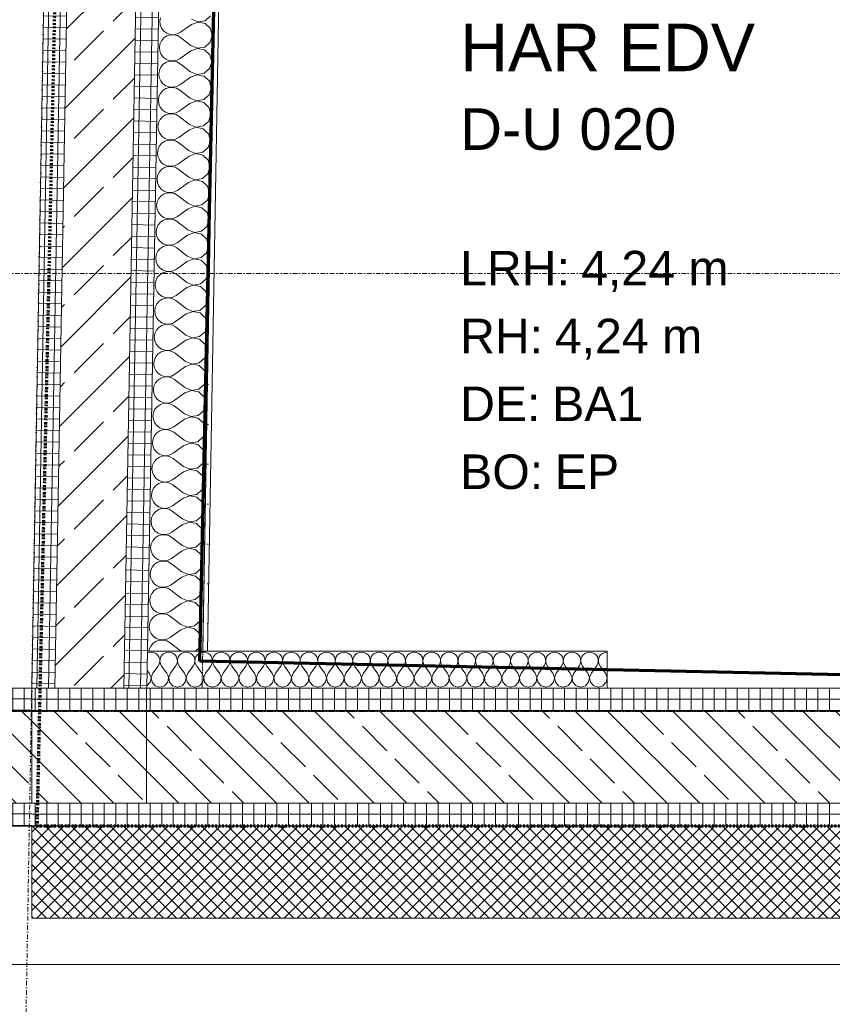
# Model space of a CAD drawing. Header units: millimetres. Extents: x 1523 to 73204, y -91281 to 10268.
# Tile 6 of 120: x 27416 to 29181, y -82363 to -80225. Entities that reach past the tile are written whole.
import ezdxf

# ---------------------------------------------------------------- set-up
doc = ezdxf.new("R2010")
doc.units = ezdxf.units.MM
for name, pattern in [('_Projekt 07 -  _  -  _  -  _  -', [7.5, 3.5, -2, 0, -2]), ('CAx_nichtHalbton', [20001.0584, 10000, -0.5292, 10000, -0.5292]), ('IMPORT-STRICHPUNKT _7_', [20, 10, -5, 0, -5]), ('Rasterlinie', [22.225, 12.7, -3.175, 3.175, -3.175]), ('Verdeckt 2x', [3.572, 2.3813, -1.1907])]:
    doc.linetypes.add(name, pattern=pattern)
for name, color, linetype, lineweight, true_color in [('10 A--Wand außen _tragend_', 7, 'Continuous', 13, 0x656565), ('10 VSI--Wärmeschutz _veritkal_', 7, 'Continuous', 13, 0x656565), ('90 A--Achsraster _1_50_', 7, 'IMPORT-STRICHPUNKT _7_', 13, 0x656565), ('Neubau_10 A--Wand außen _tragend_', 7, 'Continuous', 13, 0x656565), ('Neubau_10 A--Wand innen _tragend_', 7, 'Continuous', 13, 0x656565), ('Neubau_10 VSI--Wärmeschutz _veritkal_', 7, 'Continuous', 13, 0x656565), ('Neubau_20 A--Bodenplatte', 7, 'Continuous', 13, 0x656565), ('Neubau_20 A--Gründungsbelag', 7, 'Continuous', 13, 0x656565), ('Neubau_80 A--Raum', 7, 'Continuous', 13, 0x656565), ('Xref_706_5_--_ÜP_-1_000_16_Übersichtsplan UG_IFC 2025_01_13_dwg', 7, 'Continuous', 13, 0x767676), ('XX', 7, 'Continuous', 18, 0x804040)]:
    doc.layers.add(name, color=color, linetype=linetype, lineweight=lineweight, true_color=true_color)
doc.layers.add('S-GRID-____-OTLN', color=7, linetype='Continuous', lineweight=9)
doc.styles.add('Arial', font='arial.ttf', dxfattribs={"height": 75})
doc.styles.add('Arial_B_1', font='txt', dxfattribs={"height": 103.174603})
doc.styles.add('Arial_B_2', font='txt', dxfattribs={"height": 90.277778})
pattern_1 = [(221.336, (0, 0), (-99.07104, 112.6274), []), (221.336, (33.02, -37.54), (-99.07104, 112.6274), []), (221.336, (66.05, -75.08), (-99.07104, 112.6274), [75, -25])]
pattern_2 = [(86.337, (0, 0), (-24.948927, 1.5971967), []), (176.337, (0, 0), (1.5971967, 24.948927), [])]
pattern_3 = [(355.336, (0, 0), (2.032807, 24.917217), []), (85.336, (0, 0), (-24.917217, 2.032807), [])]
pattern_4 = [(86.336, (0, 0), (-24.948899, 1.597632), []), (176.336, (0, 0), (1.597632, 24.948899), [])]

# ---------------------------------------------------------------- blocks, each defined once
blk = doc.blocks.new('Xref_706_5_--_ÜP_-1_000_11_Übersichtsplan UG_IFC 2024_09_30_dwg__X8-41959571-SuD_-1UG gesamt Plot  - Blatt 7')
at = {"layer": 'Neubau_10 VSI--Wärmeschutz _veritkal_', "color": 9, "true_color": 0xcbcbcb, "flags": 128}
blk.add_lwpolyline([(70202.9, -107211.6), (70202, -107215.4), (70202, -107217.6)], dxfattribs=at)
blk = doc.blocks.new('Xref_706_5_--_ÜP_-1_000_11_Übersichtsplan UG_IFC 2024_09_30_dwg__X9-41959572-SuD_-1UG gesamt Plot  - Blatt 7')
at = {"layer": 'Neubau_10 VSI--Wärmeschutz _veritkal_', "color": 9, "true_color": 0xcbcbcb, "flags": 128}
for points in [[(70202, -107217.6), (70202.1, -107220.7), (70203.7, -107225.7), (70206.6, -107230.1), (70210.6, -107233.5), (70213.9, -107235.1)], [(70214.6, -107236.6), (70210.1, -107237.5), (70205.5, -107240), (70201.7, -107243.7), (70199.1, -107248.2), (70197.8, -107253.3), (70197.9, -107258.6), (70199.5, -107263.6), (70202.4, -107268), (70206.4, -107271.4), (70211.1, -107273.6), (70216.3, -107274.5), (70221.5, -107273.8), (70226.4, -107271.8), (70230, -107269.7)], [(70241, -107293.2), (70239.4, -107292.4), (70225.5, -107279.4), (70221.2, -107276.4), (70216.3, -107274.6), (70211, -107274.3), (70205.9, -107275.4), (70201.3, -107277.9), (70197.5, -107281.5), (70194.9, -107286.1), (70193.6, -107291.2), (70193.7, -107296.4), (70195.3, -107301.4), (70198.2, -107305.8), (70202.2, -107309.3), (70206.9, -107311.5), (70212.1, -107312.3), (70217.3, -107311.7), (70222.2, -107309.7), (70238.6, -107300), (70243.5, -107298.7)], [(70258.8, -107331.4), (70254.8, -107334.3), (70244.5, -107335.1), (70235.2, -107330.3), (70221.3, -107317.3), (70217, -107314.2), (70212.1, -107312.5), (70206.8, -107312.1), (70201.7, -107313.3), (70197.1, -107315.7), (70193.3, -107319.4), (70190.7, -107323.9), (70189.4, -107329), (70189.5, -107334.3), (70190.4, -107337.1)], [(70261.3, -107346.2), (70261.3, -107346.1), (70254.4, -107338.3), (70244.4, -107335.2), (70234.4, -107337.9), (70227.6, -107341.9)]]:
    blk.add_lwpolyline(points, dxfattribs=at)
blk = doc.blocks.new('Xref_706_5_--_ÜP_-1_000_11_Übersichtsplan UG_IFC 2024_09_30_dwg__X10-41959573-SuD_-1UG gesamt Plot  - Blatt 7')
at = {"layer": 'Neubau_10 VSI--Wärmeschutz _veritkal_', "color": 9, "true_color": 0xcbcbcb, "flags": 128}
for points in [[(70298.7, -106344.3), (70298.6, -106344.6), (70298.7, -106349.9), (70300.3, -106354.9), (70303.2, -106359.3), (70307.2, -106362.7), (70312, -106364.9), (70317.1, -106365.7), (70322.4, -106365.1), (70327.2, -106363.1), (70343.6, -106353.4), (70353.7, -106350.8), (70363.6, -106353.8), (70370.5, -106361.7), (70372.2, -106371.9), (70368.3, -106381.6), (70359.9, -106387.7), (70349.5, -106388.5), (70340.3, -106383.7), (70326.4, -106370.7), (70322.1, -106367.6), (70317.1, -106365.9), (70311.9, -106365.6), (70306.7, -106366.7), (70302.1, -106369.2), (70298.3, -106372.8), (70295.7, -106377.4), (70294.4, -106382.5), (70294.5, -106387.7), (70296.1, -106392.7), (70299, -106397.1), (70303, -106400.6), (70307.7, -106402.8), (70312.9, -106403.6), (70318.2, -106403), (70323, -106401)], [(70353.1, -106350.3), (70353.7, -106350.6), (70354.9, -106350.5)], [(70323, -106401), (70339.4, -106391.3), (70349.5, -106388.7), (70359.4, -106391.7), (70366.3, -106399.5), (70368, -106409.8), (70364.1, -106419.4), (70355.7, -106425.6), (70345.3, -106426.4), (70336.1, -106421.6), (70322.2, -106408.5), (70317.9, -106405.5), (70312.9, -106403.8), (70307.7, -106403.4), (70302.5, -106404.6), (70297.9, -106407), (70294.1, -106410.7), (70291.5, -106415.2), (70290.2, -106420.3), (70290.3, -106425.6), (70291.9, -106430.6), (70294.8, -106435), (70298.8, -106438.4), (70303.5, -106440.6), (70308.7, -106441.5), (70314, -106440.9), (70318.8, -106438.8)], [(70314.6, -106476.7), (70309.8, -106478.7), (70304.5, -106479.3), (70299.3, -106478.5), (70294.6, -106476.3), (70290.6, -106472.8), (70287.7, -106468.5), (70286.1, -106463.4), (70286, -106458.2), (70287.3, -106453.1), (70289.9, -106448.6), (70293.7, -106444.9), (70298.3, -106442.4), (70303.5, -106441.3), (70308.7, -106441.6), (70313.7, -106443.4), (70318, -106446.4), (70331.9, -106459.4), (70341.1, -106464.2), (70351.5, -106463.4), (70359.9, -106457.3), (70363.8, -106447.7), (70362.1, -106437.4), (70355.2, -106429.6), (70345.3, -106426.5), (70335.2, -106429.2), (70318.8, -106438.8)], [(70310.4, -106514.6), (70305.6, -106516.6), (70300.3, -106517.2), (70295.1, -106516.4), (70290.4, -106514.1), (70286.4, -106510.7), (70283.5, -106506.3), (70281.9, -106501.3), (70281.8, -106496.1), (70283.1, -106491), (70285.7, -106486.4), (70289.5, -106482.8), (70294.1, -106480.3), (70299.3, -106479.2), (70304.5, -106479.5), (70309.5, -106481.2), (70313.8, -106484.3), (70327.6, -106497.3), (70336.9, -106502.1), (70347.3, -106501.3), (70355.7, -106495.2), (70359.6, -106485.5), (70357.9, -106475.3), (70351, -106467.4), (70341.1, -106464.4), (70331, -106467), (70314.6, -106476.7)], [(70306.2, -106552.4), (70301.4, -106554.4), (70296.1, -106555.1), (70290.9, -106554.2), (70286.2, -106552), (70282.2, -106548.6), (70279.3, -106544.2), (70277.7, -106539.2), (70277.6, -106533.9), (70278.9, -106528.8), (70281.5, -106524.3), (70285.3, -106520.6), (70289.9, -106518.1), (70295.1, -106517), (70300.3, -106517.4), (70305.3, -106519.1), (70309.6, -106522.1), (70323.4, -106535.2), (70332.7, -106540), (70343.1, -106539.2), (70351.5, -106533), (70355.4, -106523.4), (70353.7, -106513.1), (70346.8, -106505.3), (70336.9, -106502.2), (70326.8, -106504.9), (70310.4, -106514.6)], [(70302, -106590.3), (70297.1, -106592.3), (70291.9, -106592.9), (70286.7, -106592.1), (70282, -106589.9), (70278, -106586.4), (70275.1, -106582), (70273.5, -106577), (70273.4, -106571.8), (70274.7, -106566.7), (70277.3, -106562.1), (70281.1, -106558.5), (70285.7, -106556), (70290.9, -106554.9), (70296.1, -106555.2), (70301.1, -106557), (70305.4, -106560), (70319.2, -106573), (70328.5, -106577.8), (70338.9, -106577), (70347.3, -106570.9), (70351.2, -106561.2), (70349.5, -106551), (70342.6, -106543.2), (70332.7, -106540.1), (70322.6, -106542.7), (70306.2, -106552.4)], [(70297.8, -106628.1), (70292.9, -106630.2), (70287.7, -106630.8), (70282.5, -106630), (70277.8, -106627.7), (70273.8, -106624.3), (70270.9, -106619.9), (70269.3, -106614.9), (70269.2, -106609.6), (70270.5, -106604.5), (70273.1, -106600), (70276.9, -106596.4), (70281.5, -106593.9), (70286.7, -106592.7), (70291.9, -106593.1), (70296.9, -106594.8), (70301.2, -106597.9), (70315, -106610.9), (70324.3, -106615.7), (70334.7, -106614.9), (70343.1, -106608.8), (70347, -106599.1), (70345.3, -106588.8), (70338.4, -106581), (70328.5, -106578), (70318.4, -106580.6), (70302, -106590.3)], [(70293.6, -106666), (70288.7, -106668), (70283.5, -106668.6), (70278.3, -106667.8), (70273.6, -106665.6), (70269.6, -106662.2), (70266.7, -106657.8), (70265.1, -106652.8), (70265, -106647.5), (70266.3, -106642.4), (70268.9, -106637.9), (70272.7, -106634.2), (70277.3, -106631.7), (70282.5, -106630.6), (70287.7, -106630.9), (70292.7, -106632.7), (70297, -106635.7), (70310.8, -106648.8), (70320.1, -106653.5), (70330.5, -106652.7), (70338.9, -106646.6), (70342.8, -106637), (70341.1, -106626.7), (70334.2, -106618.9), (70324.3, -106615.8), (70314.2, -106618.5), (70297.8, -106628.1)], [(70289.4, -106703.9), (70284.5, -106705.9), (70279.3, -106706.5), (70274.1, -106705.7), (70269.4, -106703.5), (70265.4, -106700), (70262.5, -106695.6), (70260.9, -106690.6), (70260.8, -106685.4), (70262.1, -106680.3), (70264.7, -106675.7), (70268.5, -106672.1), (70273.1, -106669.6), (70278.3, -106668.5), (70283.5, -106668.8), (70288.5, -106670.5), (70292.8, -106673.6), (70306.6, -106686.6), (70315.9, -106691.4), (70326.3, -106690.6), (70334.7, -106684.5), (70338.6, -106674.8), (70336.9, -106664.6), (70330, -106656.7), (70320.1, -106653.7), (70310, -106656.3), (70293.6, -106666)], [(70285.2, -106741.7), (70280.3, -106743.8), (70275.1, -106744.4), (70269.9, -106743.5), (70265.2, -106741.3), (70261.2, -106737.9), (70258.3, -106733.5), (70256.7, -106728.5), (70256.6, -106723.2), (70257.9, -106718.1), (70260.5, -106713.6), (70264.3, -106709.9), (70268.9, -106707.5), (70274.1, -106706.3), (70279.3, -106706.7), (70284.3, -106708.4), (70288.6, -106711.4), (70302.4, -106724.5), (70311.7, -106729.3), (70322.1, -106728.5), (70330.5, -106722.3), (70334.4, -106712.7), (70332.7, -106702.4), (70325.8, -106694.6), (70315.9, -106691.6), (70305.8, -106694.2), (70289.4, -106703.9)], [(70281, -106779.6), (70276.1, -106781.6), (70270.9, -106782.2), (70265.7, -106781.4), (70261, -106779.2), (70257, -106775.8), (70254.1, -106771.4), (70252.5, -106766.3), (70252.4, -106761.1), (70253.7, -106756), (70256.3, -106751.5), (70260.1, -106747.8), (70264.7, -106745.3), (70269.9, -106744.2), (70275.1, -106744.5), (70280.1, -106746.3), (70284.4, -106749.3), (70298.2, -106762.3), (70307.5, -106767.1), (70317.9, -106766.3), (70326.3, -106760.2), (70330.2, -106750.6), (70328.5, -106740.3), (70321.6, -106732.5), (70311.7, -106729.4), (70301.6, -106732.1), (70285.2, -106741.7)], [(70276.8, -106817.5), (70271.9, -106819.5), (70266.7, -106820.1), (70261.5, -106819.3), (70256.8, -106817), (70252.8, -106813.6), (70249.9, -106809.2), (70248.3, -106804.2), (70248.2, -106799), (70249.5, -106793.9), (70252.1, -106789.3), (70255.9, -106785.7), (70260.5, -106783.2), (70265.7, -106782.1), (70270.9, -106782.4), (70275.9, -106784.1), (70280.2, -106787.2), (70294, -106800.2), (70303.3, -106805), (70313.7, -106804.2), (70322.1, -106798.1), (70326, -106788.4), (70324.3, -106778.2), (70317.4, -106770.3), (70307.5, -106767.3), (70297.4, -106769.9), (70281, -106779.6)], [(70272.6, -106855.3), (70267.7, -106857.3), (70262.5, -106858), (70257.3, -106857.1), (70252.6, -106854.9), (70248.6, -106851.5), (70245.7, -106847.1), (70244.1, -106842.1), (70244, -106836.8), (70245.3, -106831.7), (70247.9, -106827.2), (70251.7, -106823.5), (70256.3, -106821), (70261.5, -106819.9), (70266.7, -106820.3), (70271.7, -106822), (70276, -106825), (70289.8, -106838.1), (70299.1, -106842.9), (70309.5, -106842.1), (70317.9, -106835.9), (70321.8, -106826.3), (70320.1, -106816), (70313.2, -106808.2), (70303.3, -106805.1), (70293.2, -106807.8), (70276.8, -106817.5)], [(70268.4, -106893.2), (70263.5, -106895.2), (70258.3, -106895.8), (70253.1, -106895), (70248.4, -106892.8), (70244.4, -106889.3), (70241.5, -106884.9), (70239.9, -106879.9), (70239.8, -106874.7), (70241.1, -106869.6), (70243.7, -106865), (70247.5, -106861.4), (70252.1, -106858.9), (70257.3, -106857.8), (70262.5, -106858.1), (70267.5, -106859.9), (70271.8, -106862.9), (70285.6, -106875.9), (70294.9, -106880.7), (70305.3, -106879.9), (70313.7, -106873.8), (70317.6, -106864.2), (70315.9, -106853.9), (70309, -106846.1), (70299.1, -106843), (70289, -106845.6), (70272.6, -106855.3)], [(70264.2, -106931.1), (70259.3, -106933.1), (70254.1, -106933.7), (70248.9, -106932.9), (70244.2, -106930.6), (70240.2, -106927.2), (70237.3, -106922.8), (70235.7, -106917.8), (70235.6, -106912.5), (70236.9, -106907.5), (70239.5, -106902.9), (70243.3, -106899.3), (70247.9, -106896.8), (70253.1, -106895.7), (70258.3, -106896), (70263.3, -106897.7), (70267.5, -106900.8), (70281.4, -106913.8), (70290.7, -106918.6), (70301.1, -106917.8), (70309.5, -106911.7), (70313.4, -106902), (70311.7, -106891.7), (70304.8, -106883.9), (70294.9, -106880.9), (70284.8, -106883.5), (70268.4, -106893.2)], [(70260, -106968.9), (70255.1, -106970.9), (70249.9, -106971.6), (70244.7, -106970.7), (70240, -106968.5), (70236, -106965.1), (70233.1, -106960.7), (70231.5, -106955.7), (70231.4, -106950.4), (70232.7, -106945.3), (70235.3, -106940.8), (70239.1, -106937.1), (70243.7, -106934.6), (70248.9, -106933.5), (70254.1, -106933.8), (70259.1, -106935.6), (70263.3, -106938.6), (70277.2, -106951.7), (70286.5, -106956.4), (70296.9, -106955.6), (70305.3, -106949.5), (70309.2, -106939.9), (70307.5, -106929.6), (70300.6, -106921.8), (70290.7, -106918.7), (70280.6, -106921.4), (70264.2, -106931.1)], [(70255.8, -107006.8), (70250.9, -107008.8), (70245.7, -107009.4), (70240.5, -107008.6), (70235.8, -107006.4), (70231.8, -107002.9), (70228.9, -106998.5), (70227.3, -106993.5), (70227.2, -106988.3), (70228.5, -106983.2), (70231.1, -106978.6), (70234.9, -106975), (70239.5, -106972.5), (70244.7, -106971.4), (70249.9, -106971.7), (70254.9, -106973.5), (70259.1, -106976.5), (70273, -106989.5), (70282.3, -106994.3), (70292.7, -106993.5), (70301.1, -106987.4), (70305, -106977.7), (70303.3, -106967.5), (70296.4, -106959.6), (70286.5, -106956.6), (70276.4, -106959.2), (70260, -106968.9)], [(70251.6, -107044.6), (70246.7, -107046.7), (70241.5, -107047.3), (70236.3, -107046.4), (70231.6, -107044.2), (70227.6, -107040.8), (70224.7, -107036.4), (70223.1, -107031.4), (70223, -107026.1), (70224.3, -107021), (70226.9, -107016.5), (70230.7, -107012.8), (70235.3, -107010.4), (70240.5, -107009.2), (70245.7, -107009.6), (70250.7, -107011.3), (70254.9, -107014.3), (70268.8, -107027.4), (70278.1, -107032.2), (70288.5, -107031.4), (70296.9, -107025.2), (70300.8, -107015.6), (70299.1, -107005.3), (70292.2, -106997.5), (70282.3, -106994.5), (70272.2, -106997.1), (70255.8, -107006.8)], [(70247.4, -107082.5), (70242.5, -107084.5), (70237.3, -107085.1), (70232.1, -107084.3), (70227.4, -107082.1), (70223.4, -107078.7), (70220.5, -107074.3), (70218.9, -107069.2), (70218.8, -107064), (70220.1, -107058.9), (70222.7, -107054.4), (70226.5, -107050.7), (70231.1, -107048.2), (70236.3, -107047.1), (70241.5, -107047.4), (70246.5, -107049.2), (70250.7, -107052.2), (70264.6, -107065.3), (70273.9, -107070), (70284.3, -107069.2), (70292.7, -107063.1), (70296.6, -107053.5), (70294.9, -107043.2), (70288, -107035.4), (70278.1, -107032.3), (70268, -107035), (70251.6, -107044.6)], [(70243.2, -107120.4), (70238.3, -107122.4), (70233.1, -107123), (70227.9, -107122.2), (70223.2, -107120), (70219.2, -107116.5), (70216.3, -107112.1), (70214.7, -107107.1), (70214.6, -107101.9), (70215.9, -107096.8), (70218.5, -107092.2), (70222.3, -107088.6), (70226.9, -107086.1), (70232.1, -107085), (70237.3, -107085.3), (70242.3, -107087), (70246.5, -107090.1), (70260.4, -107103.1), (70269.7, -107107.9), (70280.1, -107107.1), (70288.5, -107101), (70292.4, -107091.3), (70290.7, -107081.1), (70283.8, -107073.2), (70273.9, -107070.2), (70263.8, -107072.8), (70247.4, -107082.5)], [(70234.8, -107196.1), (70229.9, -107198.1), (70224.7, -107198.7), (70219.5, -107197.9), (70214.8, -107195.7), (70210.8, -107192.2), (70207.9, -107187.9), (70206.3, -107182.8), (70206.2, -107177.6), (70207.5, -107172.5), (70210.1, -107167.9), (70213.9, -107164.3), (70218.5, -107161.8), (70223.6, -107160.7), (70228.9, -107161), (70233.8, -107162.8), (70238.1, -107165.8), (70252, -107178.8), (70261.3, -107183.6), (70271.7, -107182.8), (70280.1, -107176.7), (70284, -107167.1), (70282.3, -107156.8), (70275.4, -107149), (70265.5, -107145.9), (70255.4, -107148.5), (70239, -107158.2), (70234.1, -107160.2), (70228.9, -107160.9), (70223.7, -107160), (70219, -107157.8), (70215, -107154.4), (70212.1, -107150), (70210.5, -107145), (70210.4, -107139.7), (70211.7, -107134.6), (70214.3, -107130.1), (70218.1, -107126.4), (70222.7, -107123.9), (70227.8, -107122.8), (70233.1, -107123.2), (70238.1, -107124.9), (70242.3, -107127.9), (70256.2, -107141), (70265.5, -107145.8), (70275.9, -107145), (70284.3, -107138.8), (70288.2, -107129.2), (70286.5, -107118.9), (70279.6, -107111.1), (70269.7, -107108), (70259.6, -107110.7), (70243.2, -107120.4)], [(70202.9, -107211.6), (70203.3, -107210.4), (70205.9, -107205.8), (70209.7, -107202.2), (70214.3, -107199.7), (70219.4, -107198.6), (70224.7, -107198.9), (70229.6, -107200.6), (70233.9, -107203.7), (70247.8, -107216.7), (70257.1, -107221.5), (70267.4, -107220.7), (70275.9, -107214.6), (70279.8, -107204.9), (70278.1, -107194.7), (70271.2, -107186.8), (70261.3, -107183.8), (70251.2, -107186.4), (70234.8, -107196.1)], [(70214.6, -107236.6), (70215.2, -107236.4), (70220.5, -107236.7), (70225.4, -107238.5), (70229.7, -107241.5), (70243.6, -107254.6), (70252.9, -107259.3), (70263.2, -107258.6), (70271.7, -107252.4), (70275.6, -107242.8), (70273.9, -107232.5), (70267, -107224.7), (70257.1, -107221.6), (70247, -107224.3), (70230.6, -107234), (70225.7, -107236), (70220.5, -107236.6), (70215.3, -107235.8), (70213.9, -107235.1)], [(70241, -107293.2), (70248.7, -107297.2), (70259, -107296.4), (70267.5, -107290.3), (70271.4, -107280.6), (70269.7, -107270.4), (70262.8, -107262.5), (70252.9, -107259.5), (70242.8, -107262.1), (70230, -107269.7)], [(70258.8, -107331.4), (70263.3, -107328.1), (70267.2, -107318.5), (70265.5, -107308.2), (70258.6, -107300.4), (70248.7, -107297.4), (70243.5, -107298.7)]]:
    blk.add_lwpolyline(points, dxfattribs=at)
blk = doc.blocks.new('Xref_706_5_--_ÜP_-1_000_11_Übersichtsplan UG_IFC 2024_09_30_dwg__X410-41959983-SuD_-1UG gesamt Plot  - Blatt 7')
at = {"layer": '10 A--Wand außen _tragend_', "color": 9, "true_color": 0xcbcbcb, "flags": 128}
for points in [[(68831, -107048.4), (68840, -107061.1), (68840.9, -107076.7), (68833.5, -107090.5)], [(68822.8, -107157.1), (68830.4, -107159.2), (68838.3, -107159.1), (68845.8, -107156.9), (68852.5, -107152.7), (68857.8, -107146.8), (68861.2, -107139.7), (68862.6, -107132), (68861.8, -107124.1), (68858.9, -107116.8), (68844.8, -107091.9), (68841.1, -107076.8), (68846, -107061.9), (68857.9, -107051.8), (68873.3, -107049.5), (68887.7, -107055.7), (68896.6, -107068.4), (68897.6, -107084), (68890.2, -107097.8), (68870.2, -107118.3), (68865.6, -107124.6), (68862.8, -107132), (68862.2, -107139.9), (68863.7, -107147.6), (68867.3, -107154.6), (68872.7, -107160.4), (68879.5, -107164.4), (68887.1, -107166.5), (68895, -107166.4), (68902.5, -107164.2), (68909.2, -107160), (68914.4, -107154.1), (68917.9, -107147), (68919.3, -107139.3), (68918.5, -107131.4), (68915.6, -107124.1), (68901.5, -107099.2), (68897.8, -107084.1), (68902.6, -107069.2), (68914.6, -107059.1), (68930, -107056.8), (68944.3, -107063), (68953.3, -107075.7), (68954.2, -107091.3), (68946.8, -107105.1), (68926.9, -107125.5), (68922.2, -107131.9), (68919.5, -107139.3), (68918.9, -107147.1), (68920.4, -107154.9), (68924, -107161.9), (68929.4, -107167.7), (68936.1, -107171.7), (68943.7, -107173.8), (68951.6, -107173.7), (68959.2, -107171.5), (68965.9, -107167.3), (68971.1, -107161.4), (68974.6, -107154.3), (68975.9, -107146.5), (68975.2, -107138.7), (68972.3, -107131.4)], [(68972.3, -107131.4), (68958.2, -107106.5), (68954.5, -107091.3), (68959.3, -107076.5), (68971.2, -107066.4), (68986.7, -107064.1), (69001, -107070.2), (69010, -107083), (69010.9, -107098.6), (69003.5, -107112.4), (68983.6, -107132.8), (68978.9, -107139.2), (68976.2, -107146.6), (68975.5, -107154.4), (68977.1, -107162.2), (68980.7, -107169.2), (68986.1, -107174.9), (68992.8, -107179), (69000.4, -107181.1), (69008.3, -107181), (69015.9, -107178.8), (69022.5, -107174.6), (69027.8, -107168.7), (69031.2, -107161.6), (69032.6, -107153.8), (69031.8, -107146), (69028.9, -107138.7)], [(69028.9, -107138.7), (69014.8, -107113.8), (69011.1, -107098.6), (69016, -107083.8), (69027.9, -107073.7), (69043.3, -107071.4), (69057.7, -107077.5), (69066.7, -107090.3), (69067.6, -107105.9), (69060.2, -107119.6), (69040.3, -107140.1), (69035.6, -107146.5), (69032.8, -107153.9), (69032.2, -107161.7), (69033.8, -107169.5), (69037.4, -107176.5), (69042.7, -107182.2), (69049.5, -107186.3), (69057.1, -107188.4), (69065, -107188.3), (69072.5, -107186.1), (69079.2, -107181.9), (69084.5, -107176), (69087.9, -107168.9), (69089.3, -107161.1), (69088.5, -107153.3), (69085.6, -107146)], [(69085.6, -107146), (69071.5, -107121.1), (69067.8, -107105.9), (69072.7, -107091.1), (69084.6, -107081), (69100, -107078.7), (69114.4, -107084.8), (69123.4, -107097.6), (69124.3, -107113.2), (69116.9, -107126.9), (69096.9, -107147.4), (69092.3, -107153.8), (69089.5, -107161.2), (69088.9, -107169), (69090.4, -107176.8), (69094, -107183.8), (69099.4, -107189.5), (69106.2, -107193.6), (69113.8, -107195.7), (69121.7, -107195.6), (69129.2, -107193.4), (69135.9, -107189.1), (69141.1, -107183.3), (69144.6, -107176.2), (69146, -107168.4), (69145.2, -107160.6), (69142.3, -107153.3)], [(69142.3, -107153.3), (69128.2, -107128.4), (69124.5, -107113.2), (69129.3, -107098.4), (69141.3, -107088.3), (69156.7, -107086), (69171.1, -107092.1), (69180, -107104.9), (69180.9, -107120.5), (69173.5, -107134.2), (69153.6, -107154.7), (69149, -107161.1), (69146.2, -107168.5), (69145.6, -107176.3), (69147.1, -107184), (69150.7, -107191.1), (69156.1, -107196.8), (69162.8, -107200.9), (69170.5, -107203), (69178.3, -107202.9), (69185.9, -107200.7), (69192.6, -107196.4), (69197.8, -107190.6), (69201.3, -107183.5), (69202.6, -107175.7), (69201.9, -107167.9), (69199, -107160.5), (69184.9, -107135.7), (69181.2, -107120.5), (69186, -107105.7), (69197.9, -107095.6), (69213.4, -107093.3), (69227.7, -107099.4), (69236.7, -107112.2), (69237.6, -107127.8), (69230.2, -107141.5), (69210.3, -107162), (69205.6, -107168.4), (69202.9, -107175.7), (69202.3, -107183.6), (69203.8, -107191.3), (69207.4, -107198.4), (69212.8, -107204.1), (69219.5, -107208.2), (69227.1, -107210.3), (69235, -107210.2), (69242.6, -107207.9), (69249.2, -107203.7), (69254.5, -107197.9), (69257.9, -107190.8), (69259.3, -107183), (69258.5, -107175.2), (69255.6, -107167.8), (69241.5, -107143), (69237.9, -107127.8), (69242.7, -107113), (69254.6, -107102.9), (69270, -107100.6), (69284.4, -107106.7), (69293.4, -107119.5), (69294.3, -107135.1), (69286.9, -107148.8), (69267, -107169.3), (69262.3, -107175.7), (69259.6, -107183), (69258.9, -107190.9), (69260.5, -107198.6), (69264.1, -107205.6), (69269.4, -107211.4), (69276.2, -107215.5), (69283.8, -107217.6), (69291.7, -107217.5), (69299.2, -107215.2), (69305.9, -107211), (69311.2, -107205.2), (69314.6, -107198.1), (69316, -107190.3), (69315.2, -107182.5), (69312.3, -107175.1)], [(69312.3, -107175.1), (69298.2, -107150.3), (69294.5, -107135.1), (69299.4, -107120.3), (69311.3, -107110.2), (69326.7, -107107.8), (69341.1, -107114), (69350.1, -107126.8), (69351, -107142.4), (69343.6, -107156.1), (69323.6, -107176.6), (69319, -107182.9), (69316.2, -107190.3), (69315.6, -107198.2), (69317.1, -107205.9), (69320.7, -107212.9), (69326.1, -107218.7), (69332.9, -107222.8), (69340.5, -107224.8), (69348.4, -107224.8), (69355.9, -107222.5), (69362.6, -107218.3), (69367.8, -107212.4), (69371.3, -107205.4), (69372.7, -107197.6), (69371.9, -107189.8), (69369, -107182.4), (69354.9, -107157.6), (69351.2, -107142.4), (69356, -107127.5), (69368, -107117.5), (69383.4, -107115.1), (69397.8, -107121.3), (69406.7, -107134.1), (69407.6, -107149.7), (69400.2, -107163.4), (69380.3, -107183.9), (69375.7, -107190.2), (69372.9, -107197.6), (69372.3, -107205.5), (69373.8, -107213.2), (69377.4, -107220.2), (69382.8, -107226), (69389.5, -107230.1), (69397.2, -107232.1), (69405, -107232.1), (69412.6, -107229.8), (69419.3, -107225.6), (69424.5, -107219.7), (69428, -107212.6), (69429.4, -107204.9), (69428.6, -107197), (69425.7, -107189.7), (69411.6, -107164.9), (69407.9, -107149.7), (69412.7, -107134.8), (69424.6, -107124.7), (69440.1, -107122.4), (69454.4, -107128.6), (69463.4, -107141.4), (69464.3, -107156.9), (69456.9, -107170.7), (69437, -107191.2), (69432.3, -107197.5), (69429.6, -107204.9), (69429, -107212.8), (69430.5, -107220.5), (69434.1, -107227.5), (69439.5, -107233.3), (69446.2, -107237.4), (69453.8, -107239.4), (69461.7, -107239.3), (69469.3, -107237.1), (69475.9, -107232.9), (69481.2, -107227), (69484.6, -107219.9), (69486, -107212.2), (69485.2, -107204.3), (69482.3, -107197)], [(69482.3, -107197), (69468.2, -107172.2), (69464.6, -107157), (69469.4, -107142.1), (69481.3, -107132), (69496.8, -107129.7), (69511.1, -107135.9), (69520.1, -107148.7), (69521, -107164.2), (69513.6, -107178), (69493.7, -107198.5), (69489, -107204.8), (69486.3, -107212.2), (69485.6, -107220.1), (69487.2, -107227.8), (69490.8, -107234.8), (69496.2, -107240.6), (69502.9, -107244.6), (69510.5, -107246.7), (69518.4, -107246.6), (69525.9, -107244.4), (69532.6, -107240.2), (69537.9, -107234.3), (69541.3, -107227.2), (69542.7, -107219.5), (69541.9, -107211.6), (69539, -107204.3), (69524.9, -107179.4), (69521.2, -107164.3), (69526.1, -107149.4), (69538, -107139.3), (69553.4, -107137), (69567.8, -107143.2), (69576.8, -107155.9), (69577.7, -107171.5), (69570.3, -107185.3), (69550.3, -107205.8), (69545.7, -107212.1), (69542.9, -107219.5), (69542.3, -107227.4), (69543.8, -107235.1), (69547.4, -107242.1), (69552.8, -107247.9), (69559.6, -107251.9), (69567.2, -107254), (69575.1, -107253.9), (69582.6, -107251.7), (69589.3, -107247.5), (69594.5, -107241.6), (69598, -107234.5), (69599.4, -107226.8), (69598.6, -107218.9), (69595.7, -107211.6), (69581.6, -107186.7), (69577.9, -107171.6), (69582.7, -107156.7), (69594.7, -107146.6), (69610.1, -107144.3), (69624.5, -107150.5), (69633.4, -107163.2), (69634.4, -107178.8), (69626.9, -107192.6), (69607, -107213.1), (69602.4, -107219.4), (69599.6, -107226.8), (69599, -107234.7), (69600.5, -107242.4), (69604.1, -107249.4), (69609.5, -107255.2), (69616.3, -107259.2), (69623.9, -107261.3), (69631.7, -107261.2), (69639.3, -107259), (69646, -107254.8), (69651.2, -107248.9), (69654.7, -107241.8), (69656.1, -107234.1), (69655.3, -107226.2), (69652.4, -107218.9)], [(69652.4, -107218.9), (69638.3, -107194), (69634.6, -107178.9), (69639.4, -107164), (69651.3, -107153.9), (69666.8, -107151.6), (69681.1, -107157.8), (69690.1, -107170.5), (69691, -107186.1), (69683.6, -107199.9), (69663.7, -107220.3), (69659, -107226.7), (69656.3, -107234.1), (69655.7, -107241.9), (69657.2, -107249.7), (69660.8, -107256.7), (69666.2, -107262.5), (69672.9, -107266.5), (69680.5, -107268.6), (69688.4, -107268.5), (69696, -107266.3), (69702.6, -107262.1), (69707.9, -107256.2), (69711.3, -107249.1), (69712.7, -107241.4), (69711.9, -107233.5), (69709, -107226.2), (69694.9, -107201.3), (69691.3, -107186.1), (69696.1, -107171.3), (69708, -107161.2), (69723.5, -107158.9), (69737.8, -107165), (69746.8, -107177.8), (69747.7, -107193.4), (69740.3, -107207.2), (69720.4, -107227.6), (69715.7, -107234), (69713, -107241.4), (69712.3, -107249.2), (69713.9, -107257), (69717.5, -107264), (69722.9, -107269.7), (69729.6, -107273.8), (69737.2, -107275.9), (69745.1, -107275.8), (69752.6, -107273.6), (69759.3, -107269.4), (69764.6, -107263.5), (69768, -107256.4), (69769.4, -107248.6), (69768.6, -107240.8), (69765.7, -107233.5), (69751.6, -107208.6), (69747.9, -107193.4), (69752.8, -107178.6), (69764.7, -107168.5), (69780.1, -107166.2), (69794.5, -107172.3), (69803.5, -107185.1), (69804.4, -107200.7), (69797, -107214.4), (69777, -107234.9), (69772.4, -107241.3), (69769.6, -107248.7), (69769, -107256.5), (69770.6, -107264.3), (69774.2, -107271.3), (69779.5, -107277), (69786.3, -107281.1), (69793.9, -107283.2), (69801.8, -107283.1), (69809.3, -107280.9), (69816, -107276.7), (69821.2, -107270.8), (69824.7, -107263.7), (69826.1, -107255.9), (69825.3, -107248.1), (69822.4, -107240.8), (69808.3, -107215.9), (69804.6, -107200.7), (69809.4, -107185.9), (69821.4, -107175.8), (69836.8, -107173.5), (69851.2, -107179.6), (69860.1, -107192.4), (69861.1, -107208), (69853.6, -107221.7), (69833.7, -107242.2), (69829.1, -107248.6), (69826.3, -107256), (69825.7, -107263.8), (69827.2, -107271.6), (69830.8, -107278.6), (69836.2, -107284.3), (69843, -107288.4), (69850.6, -107290.5), (69858.4, -107290.4), (69866, -107288.2), (69872.7, -107283.9), (69877.9, -107278.1), (69881.4, -107271), (69882.8, -107263.2), (69882, -107255.4), (69879.1, -107248.1)], [(69879.1, -107248.1), (69865, -107223.2), (69861.3, -107208), (69866.1, -107193.2), (69878, -107183.1), (69893.5, -107180.8), (69907.8, -107186.9), (69916.8, -107199.7), (69917.7, -107215.3), (69910.3, -107229), (69890.4, -107249.5), (69885.7, -107255.9), (69883, -107263.3), (69882.4, -107271.1), (69883.9, -107278.8), (69887.5, -107285.9), (69892.9, -107291.6), (69899.6, -107295.7), (69907.2, -107297.8), (69915.1, -107297.7), (69922.7, -107295.5), (69929.3, -107291.2), (69934.6, -107285.4), (69938, -107278.3), (69939.4, -107270.5), (69938.6, -107262.7), (69935.7, -107255.3), (69921.7, -107230.5), (69918, -107215.3), (69922.8, -107200.5), (69934.7, -107190.4), (69950.2, -107188.1), (69964.5, -107194.2), (69973.5, -107207), (69974.4, -107222.6), (69967, -107236.3), (69947.1, -107256.8), (69942.4, -107263.2), (69939.7, -107270.5), (69939, -107278.4), (69940.6, -107286.1), (69944.2, -107293.2), (69949.6, -107298.9), (69956.3, -107303), (69963.9, -107305.1), (69971.8, -107305), (69979.4, -107302.7), (69986, -107298.5), (69991.3, -107292.7), (69994.7, -107285.6), (69996.1, -107277.8), (69995.3, -107270), (69992.4, -107262.6), (69978.3, -107237.8), (69974.6, -107222.6), (69979.5, -107207.8), (69991.4, -107197.7), (70006.8, -107195.4), (70021.2, -107201.5), (70030.2, -107214.3), (70031.1, -107229.9), (70023.7, -107243.6), (70003.7, -107264.1), (69999.1, -107270.5), (69996.3, -107277.8), (69995.7, -107285.7), (69997.3, -107293.4), (70000.9, -107300.4), (70006.2, -107306.2), (70013, -107310.3), (70020.6, -107312.4), (70028.5, -107312.3), (70036, -107310), (70042.7, -107305.8), (70047.9, -107300), (70051.4, -107292.9), (70052.8, -107285.1), (70052, -107277.3), (70049.1, -107269.9)], [(70049.1, -107269.9), (70035, -107245.1), (70031.3, -107229.9), (70036.1, -107215.1), (70048.1, -107205), (70063.5, -107202.7), (70077.9, -107208.8), (70086.8, -107221.6), (70087.8, -107237.2), (70080.3, -107250.9), (70060.4, -107271.4), (70055.8, -107277.7), (70053, -107285.1), (70052.4, -107293), (70053.9, -107300.7), (70057.5, -107307.7), (70062.9, -107313.5), (70069.7, -107317.6), (70077.3, -107319.6), (70085.1, -107319.6), (70092.7, -107317.3), (70099.4, -107313.1), (70104.6, -107307.2), (70108.1, -107300.2), (70109.5, -107292.4), (70108.7, -107284.6), (70105.8, -107277.2)], [(70105.8, -107277.2), (70091.7, -107252.4), (70088, -107237.2), (70092.8, -107222.3), (70104.7, -107212.3), (70120.2, -107209.9), (70134.5, -107216.1), (70143.5, -107228.9), (70144.4, -107244.5), (70137, -107258.2), (70117.1, -107278.7), (70112.4, -107285), (70109.7, -107292.4), (70109.1, -107300.3), (70110.6, -107308), (70114.2, -107315), (70119.6, -107320.8), (70126.3, -107324.9), (70133.9, -107326.9), (70141.8, -107326.9), (70149.4, -107324.6), (70156, -107320.4), (70161.3, -107314.5), (70164.7, -107307.4), (70166.1, -107299.7), (70165.3, -107291.8), (70162.4, -107284.5)], [(70198.1, -107233.2), (70191.2, -107223.4), (70176.9, -107217.2), (70161.4, -107219.6), (70149.5, -107229.6), (70144.7, -107244.5), (70148.4, -107259.7), (70162.4, -107284.5)], [(70194.7, -107263.6), (70193.7, -107265.5), (70173.8, -107286), (70169.1, -107292.3), (70166.4, -107299.7), (70165.7, -107307.6), (70167.3, -107315.3), (70170.9, -107322.3), (70176.3, -107328.1), (70183, -107332.2), (70187, -107333.2)]]:
    blk.add_lwpolyline(points, dxfattribs=at)
blk = doc.blocks.new('Xref_706_5_--_ÜP_-1_000_11_Übersichtsplan UG_IFC 2024_09_30_dwg_Standard-Rastermarker_8-41960561-SuD_-1UG gesamt Plot  - Blatt 7')
at = {"layer": '90 A--Achsraster _1_50_', "color": 9, "true_color": 0xcbcbcb, "flags": 128}
blk.add_lwpolyline([(0, 0), (3342.9, 0), (25797.2, 0), (29140.1, 0)], dxfattribs=at)
blk = doc.blocks.new('Xref_706_5_--_ÜP_-1_000_11_Übersichtsplan UG_IFC 2024_09_30_dwg_Standard-Rastermarker-V7-SuD_-1UG gesamt Plot  - Blatt 7')
at = {"layer": '90 A--Achsraster _1_50_', "color": 9, "true_color": 0xcbcbcb}
blk.add_line((0, 0), (40105.2, 0), dxfattribs=at)
blk = doc.blocks.new('Xref_706_5_--_ÜP_-1_000_11_Übersichtsplan UG_IFC 2024_09_30_dwg_Standard-Rastermarker_23-41960577-SuD_-1UG gesamt Plot  - Blatt 7')
at = {"layer": '90 A--Achsraster _1_50_', "color": 9, "true_color": 0xcbcbcb, "flags": 128}
blk.add_lwpolyline([(0, 0), (750, 0), (28640.1, 0), (29390.1, 0)], dxfattribs=at)
blk = doc.blocks.new('Xref_706_5_--_ÜP_-1_000_16_Übersichtsplan UG_IFC 2025_01_13_dwg-35469238-SuD_-1UG gesamt Plot  - Blatt 7')
at = {"layer": '10 A--Wand außen _tragend_', "true_color": 0xcbcbcb}
h = blk.add_hatch(dxfattribs=at)
h.set_pattern_fill('FP_9', color=9, style=0, pattern_type=2)
h.set_pattern_definition([(86.336, (0, 0), (-86.42598, 5.53439), [0, -50]), (86.336, (-41.615, 27.72), (-86.42598, 5.53439), [0, -50])])
h.paths.add_polyline_path([(75115.5, -103823.2), (73002.2, -103650.8), (73001.5, -103660.8), (75114.8, -103833.2)])
at = {"layer": '10 VSI--Wärmeschutz _veritkal_', "true_color": 0xcbcbcb}
h = blk.add_hatch(dxfattribs=at)
h.set_pattern_fill('FP_21', color=9, style=0, pattern_type=2)
h.set_pattern_definition([(131.336, (0, 0), (15.016986, 13.2094714), []), (221.336, (0, 0), (-13.2094714, 15.016986), [])])
h.paths.add_polyline_path([(75669.9, -104241), (76167.3, -96473.2), (75967.7, -96460.4), (75470.4, -104228.2)])
at = {"layer": 'Neubau_10 A--Wand außen _tragend_', "true_color": 0xcbcbcb}
h = blk.add_hatch(dxfattribs=at)
h.set_pattern_fill('FP_12', color=9, style=0, pattern_type=2)
h.set_pattern_definition(pattern_4)
h.paths.add_polyline_path([(75478.5, -100188.4), (75731, -96244.8), (75681.1, -96241.7), (75171, -104209), (75220.8, -104212.2), (75369.7, -101887.2)])
h = blk.add_hatch(dxfattribs=at)
h.set_pattern_fill('FP_6', color=9, style=0, pattern_type=2)
h.set_pattern_definition(pattern_1)
h.paths.add_polyline_path([(75423.6, -104175.1), (75930.6, -96257.6), (75731, -96244.8), (75220.9, -104212.2), (75420.4, -104225), (75423.3, -104179.4)])
h = blk.add_hatch(dxfattribs=at)
h.set_pattern_fill('FP_12', color=9, style=0, pattern_type=2)
h.set_pattern_definition(pattern_4)
h.paths.add_polyline_path([(75473.2, -104183.5), (75980.5, -96260.8), (75930.6, -96257.6), (75420.5, -104225), (75470.3, -104228.2)])
h = blk.add_hatch(dxfattribs=at)
h.set_pattern_fill('FP_17', color=9, style=0, pattern_type=2)
h.set_pattern_definition(pattern_2)
h.paths.add_polyline_path([(75042.2, -107002.8), (75220.8, -104212.2), (75170.9, -104209), (74992.3, -106998.7), (75042.1, -107002.8)])
h = blk.add_hatch(dxfattribs=at)
h.set_pattern_fill('FP_6', color=9, style=0, pattern_type=2)
h.set_pattern_definition(pattern_1)
h.paths.add_polyline_path([(75238.3, -107069), (75420.4, -104225), (75220.8, -104212.2), (75039, -107052.7), (75238.3, -107069)])
h = blk.add_hatch(dxfattribs=at)
h.set_pattern_fill('FP_17', color=9, style=0, pattern_type=2)
h.set_pattern_definition(pattern_2)
h.paths.add_polyline_path([(75269, -107372.5), (75470.3, -104228.2), (75420.4, -104225), (75220.2, -107351.8), (75231.6, -107369.4)])
at = {"layer": 'Neubau_10 A--Wand innen _tragend_', "true_color": 0xcbcbcb}
h = blk.add_hatch(dxfattribs=at)
h.set_pattern_fill('FP_23', color=9, style=0, pattern_type=2)
h.set_pattern_definition(pattern_3)
h.paths.add_polyline_path([(75186.8, -103960.4), (75186.9, -103959.5), (66800.4, -103275.3), (66796.3, -103325.2), (75183.7, -104009.4)])
h = blk.add_hatch(dxfattribs=at)
h.set_pattern_fill('FP_4', color=9, style=0, pattern_type=2)
h.set_pattern_definition([(131.336, (0, 0), (90.10192, 79.25683), []), (131.336, (-45.05, -39.63), (90.10192, 79.25683), [90, -30])])
h.paths.add_polyline_path([(75174.1, -104159.1), (75183.7, -104009.4), (66796.3, -103325.2), (66784.1, -103474.7), (75174.1, -104159.1)])
h = blk.add_hatch(dxfattribs=at)
h.set_pattern_fill('FP_23', color=9, style=0, pattern_type=2)
h.set_pattern_definition(pattern_3)
h.paths.add_polyline_path([(75170.9, -104209), (75174.1, -104159.1), (66784.1, -103474.7), (66780.1, -103524.5), (75170.9, -104209)])
at = {"layer": '10 A--Wand außen _tragend_', "color": 9, "true_color": 0xcbcbcb}
blk.add_line((75114.8, -103833.2), (73001.5, -103660.8), dxfattribs=at)
at = {"layer": '10 A--Wand außen _tragend_', "color": 9, "true_color": 0xcbcbcb, "flags": 128}
blk.add_lwpolyline([(75115.5, -103823.2), (73002.2, -103650.8), (72993.8, -103780.6), (75107.1, -103953)], dxfattribs=at)
at = {"layer": '10 VSI--Wärmeschutz _veritkal_', "color": 9, "true_color": 0xcbcbcb, "flags": 128}
blk.add_lwpolyline([(62373.9, -80278.7), (62335.5, -80877.5), (62135.9, -80864.7), (61836.6, -80845.5), (61758, -82073), (61957.5, -82085.8), (76827.1, -83037.9), (75967.7, -96460.4), (75470.3, -104228.2), (75669.9, -104241), (76167.3, -96473.2)], dxfattribs=at)
at = {"layer": '90 A--Achsraster _1_50_', "color": 161, "true_color": 0xaaaaff}
blk.add_line((74860.8, -109834.2), (75509.2, -99708.4), dxfattribs=at)
at = {"layer": 'Neubau_10 A--Wand außen _tragend_', "color": 9, "true_color": 0xcbcbcb}
for p, q in [((75039, -107052.7), (75236.7, -103963.6)), ((75269, -107372.5), (75486.2, -103979.5))]:
    blk.add_line(p, q, dxfattribs=at)
at = {"layer": 'Neubau_10 A--Wand außen _tragend_', "color": 9, "true_color": 0xcbcbcb, "flags": 128}
for points in [[(75368.6, -101121.7), (75170.9, -104209), (75220.8, -104212.2), (75420.4, -104225), (76774, -83084.6), (61704.9, -82119.7), (61799.4, -80642.8)], [(61392.7, -82300.2), (76561.7, -83271.5), (75220.8, -104212.2)], [(75470.3, -104228.2), (75980.5, -96260.8), (76823.9, -83087.8)], [(75186.9, -103959.5), (75107.1, -103953), (75115.5, -103823.2)], [(75219.2, -107368.4), (75436.3, -103976.3), (75236.7, -103963.6), (75186.8, -103960.4), (74992.3, -106998.7)]]:
    blk.add_lwpolyline(points, dxfattribs=at)
at = {"layer": 'Neubau_10 A--Wand innen _tragend_', "color": 9, "true_color": 0xcbcbcb}
blk.add_line((66796.3, -103325.2), (75183.7, -104009.4), dxfattribs=at)
at = {"layer": 'Neubau_10 A--Wand innen _tragend_', "color": 9, "true_color": 0xcbcbcb, "flags": 128}
for points in [[(70701.1, -103593.5), (66800.4, -103275.3), (66796.3, -103325.2), (66784.1, -103474.7), (75174.1, -104159.1), (75183.7, -104009.4), (75186.9, -103959.5), (72993.8, -103780.6)], [(66780.1, -103524.5), (70904.5, -103861), (71253.3, -103889.4), (75170.9, -104209)]]:
    blk.add_lwpolyline(points, dxfattribs=at)
at = {"layer": 'Neubau_10 VSI--Wärmeschutz _veritkal_', "color": 9, "true_color": 0xcbcbcb, "flags": 128}
blk.add_lwpolyline([(75115.5, -103823.2), (75171, -102956.4)], close=True, dxfattribs=at)
blk.add_lwpolyline([(75186.9, -103959.5), (75250.8, -102961.5), (75171, -102956.4)], dxfattribs=at)
at = {"layer": 'Neubau_20 A--Bodenplatte', "color": 9, "true_color": 0xcbcbcb, "flags": 128}
blk.add_lwpolyline([(76014.3, -60989.5), (75945.9, -62058.7), (63391.6, -61254.9), (63337.3, -62103.1), (62112.3, -81234.3), (62076.5, -81792.8), (62924.8, -81847.1), (77145.7, -82757.7), (75545.7, -107746.2), (61340.6, -106587.4), (60493.3, -106518.3), (44224.9, -105191.1), (43136.2, -105102.3), (42288.9, -105033.2), (40627.2, -104897.6)], dxfattribs=at)
at = {"layer": 'Neubau_20 A--Gründungsbelag', "color": 9, "true_color": 0xcbcbcb, "flags": 128}
blk.add_lwpolyline([(70923, -102475.4), (70858.9, -103476), (72852.6, -103638.6), (72868, -103399.1), (73017.7, -103408.7), (73002.2, -103650.8), (75115.5, -103823.2), (75171, -102956.4), (75250.8, -102961.5), (75368.6, -101121.7), (73173.1, -100981.1), (73090.2, -102276), (72940.5, -102266.4)], dxfattribs=at)
for name, p, rotation in [('Xref_706_5_--_ÜP_-1_000_11_Übersichtsplan UG_IFC 2024_09_30_dwg_Standard-Rastermarker_23-41960577-SuD_-1UG gesamt Plot  - Blatt 7', (73751.5, -112291.3), 86.33628353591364), ('Xref_706_5_--_ÜP_-1_000_11_Übersichtsplan UG_IFC 2024_09_30_dwg_Standard-Rastermarker_8-41960561-SuD_-1UG gesamt Plot  - Blatt 7', (74699.6, -112352), 86.33628353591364), ('Xref_706_5_--_ÜP_-1_000_11_Übersichtsplan UG_IFC 2024_09_30_dwg_Standard-Rastermarker-V7-SuD_-1UG gesamt Plot  - Blatt 7', (80823, -104670.1), 175.336283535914), ('Xref_706_5_--_ÜP_-1_000_11_Übersichtsplan UG_IFC 2024_09_30_dwg__X10-41959573-SuD_-1UG gesamt Plot  - Blatt 7', (0, 0), 2.668141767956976), ('Xref_706_5_--_ÜP_-1_000_11_Übersichtsplan UG_IFC 2024_09_30_dwg__X410-41959983-SuD_-1UG gesamt Plot  - Blatt 7', (0, 0), 2.668141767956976), ('Xref_706_5_--_ÜP_-1_000_11_Übersichtsplan UG_IFC 2024_09_30_dwg__X8-41959571-SuD_-1UG gesamt Plot  - Blatt 7', (0, 0), 2.668141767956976), ('Xref_706_5_--_ÜP_-1_000_11_Übersichtsplan UG_IFC 2024_09_30_dwg__X9-41959572-SuD_-1UG gesamt Plot  - Blatt 7', (0, 0), 2.668141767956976)]:
    blk.add_blockref(name, p, dxfattribs=dict(rotation=rotation))
at = {"layer": 'Neubau_80 A--Raum', "attachment_point": 1, "rotation": 86.3363, "line_spacing_factor": 0.941778}
for s, insert, char_height, width, style in [('HAR EDV', (73790.9, -103188.3), 103.17, 750.472, 'Arial_B_1'), ('4,24 m', (74300, -102957.5), 75, 382.894, 'Arial'), ('4,24 m', (74443.4, -103024), 75, 382.894, 'Arial'), ('D-U 020', (73974.3, -103200.1), 90.28, 546.326, 'Arial_B_2'), ('BA1', (74590, -103039.1), 75, 236.898, 'Arial'), ('EP', (74737.4, -103042.8), 75, 167.114, 'Arial'), ('LRH:', (74283.2, -103219.9), 75, 284.645, 'Arial'), ('RH:', (74430.2, -103229.3), 75, 214.861, 'Arial'), ('DE:', (74577.2, -103238.7), 75, 208.434, 'Arial'), ('BO:', (74724.3, -103248.1), 75, 215.779, 'Arial')]:
    blk.add_mtext(s, dxfattribs=dict(at, insert=insert, char_height=char_height, width=width, style=style))

msp = doc.modelspace()

# ---------------------------------------------------------------- linework, layer by layer
at = {"layer": 'S-GRID-____-OTLN', "linetype": 'Rasterlinie', "lineweight": 25}
msp.add_line((19285.703, -81726.282), (32584.102, -81726.282), dxfattribs=at)
at = {"layer": 'XX', "color": 3, "linetype": '_Projekt 07 -  _  -  _  -  _  -', "lineweight": 70, "true_color": 0x00ff00}
for p, q in [((27454.136, -81976.282), (27643.876, -73165.634)), ((48675.786, -81976.282), (27454.136, -81976.282))]:
    msp.add_line(p, q, dxfattribs=at)
at = {"layer": 'XX', "color": 7, "linetype": 'CAx_nichtHalbton', "lineweight": 70, "true_color": 0xffffff}
for p, q in [((27807.292, -81617.719), (27853.367, -79478.216)), ((30526.662, -81676.282), (27807.292, -81617.719))]:
    msp.add_line(p, q, dxfattribs=at)
at = {"layer": 'XX', "color": 9, "linetype": 'Verdeckt 2x', "true_color": 0xc0c0c0}
for p, q in [((27812.2, -81676.282), (27850.601, -79476.282)), ((30532.103, -81676.282), (27692.182, -81676.282))]:
    msp.add_line(p, q, dxfattribs=at)

# ---------------------------------------------------------------- block references
at = {"layer": 'Xref_706_5_--_ÜP_-1_000_16_Übersichtsplan UG_IFC 2025_01_13_dwg', "color": 9, "true_color": 0xcbcbcb, "rotation": 273.6637164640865}
msp.add_blockref('Xref_706_5_--_ÜP_-1_000_16_Übersichtsplan UG_IFC 2025_01_13_dwg-35469238-SuD_-1UG gesamt Plot  - Blatt 7', (126634.737, 0), dxfattribs=at)

doc.saveas('drawing.dxf')
